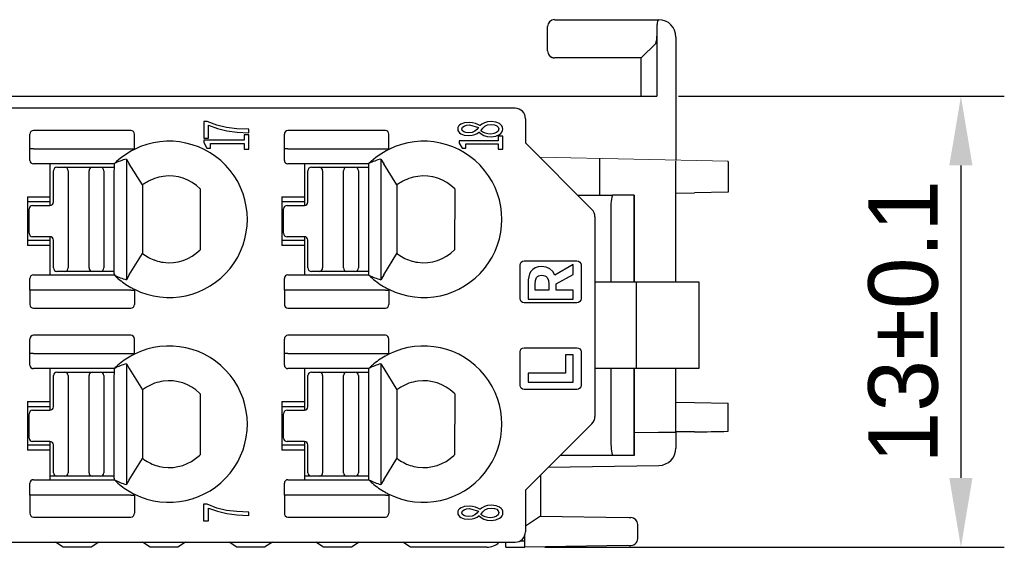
# Model space of a CAD drawing. Header units: millimetres. Extents: x 0 to 427, y 0 to 299.
# Tile 7 of 23: x 175 to 203, y 58 to 74. Entities that reach past the tile are written whole.
import ezdxf

# ---------------------------------------------------------------- set-up
doc = ezdxf.new("R2010")
doc.units = ezdxf.units.MM
doc.header["$LTSCALE"] = 23.1
doc.header["$MEASUREMENT"] = 0
doc.header["$PDSIZE"] = -5
doc.linetypes.add('DASHEDBIDOT', pattern=[12.4, 3, -3, 0.2, -3, 0.2, -3])
doc.layers.get('0').update_dxf_attribs({"lineweight": 18})
doc.layers.add('IQC尺寸', color=3, linetype='Continuous', lineweight=18)
doc.layers.add('Layer0000', color=7, linetype='Continuous', lineweight=25)
doc.layers.add('LAYER_1', color=7, linetype='Continuous')
doc.dimstyles.new('+-0.05', dxfattribs={"dimtxt": 2, "dimasz": 2, "dimexe": 1.25, "dimexo": 0.625, "dimtad": 1, "dimdsep": 46, "dimtxsty": 'Standard', "dimcen": 1.5, "dimdle": 4, "dimadec": 0, "dimazin": 0, "dimtol": 1, "dimtp": 0.05, "dimtm": 0.05, "dimtfac": 1, "dimtmove": 0, "dimatfit": 3, "dimfxl": 1, "dimtolj": 1, "dimarcsym": 0})

# ---------------------------------------------------------------- blocks, each defined once
blk = doc.blocks.new('*D27')
at = {"layer": 'Defpoints', "color": 0}
for p in [(193.038, 71.314), (189.18, 58.314), (201.796, 58.314)]:
    blk.add_point(p, dxfattribs=at)
at = {"layer": 'IQC尺寸', "color": 0, "lineweight": -2}
for p, q in [((193.663, 71.314), (203.046, 71.314)), ((201.796, 69.314), (201.796, 60.314)), ((189.805, 58.314), (203.046, 58.314))]:
    blk.add_line(p, q, dxfattribs=at)
at = {"layer": 'IQC尺寸', "color": 0}
for points in [[(202.129, 69.314), (201.462, 69.314), (201.796, 71.314)], [(201.462, 60.314), (202.129, 60.314), (201.796, 58.314)]]:
    blk.add_solid(points, dxfattribs=at)
at = {"layer": 'IQC尺寸', "color": 0, "insert": (200.141, 64.814), "char_height": 2, "attachment_point": 5, "rotation": 90}
blk.add_mtext('\\A1;13%%p0.1', dxfattribs=at)

msp = doc.modelspace()

# ---------------------------------------------------------------- linework, layer by layer
for p, q in [((195.088, 69.435), (189.655, 69.558)), ((192.191, 59.17), (192.241, 59.17)), ((192.242, 58.367), (192.193, 58.366))]:
    msp.add_line(p, q)
at = {"layer": 'Layer0000', "color": 7, "linetype": 'Continuous', "lineweight": 25}
for p, q in [((190.088, 73.514), (190.104, 73.514)), ((190.104, 73.514), (193.088, 73.514)), ((193.088, 73.512), (193.093, 73.514)), ((189.888, 72.614), (189.888, 73.314)), ((193.038, 73.314), (193.038, 73.041)), ((193.038, 73.041), (193.038, 71.314)), ((193.588, 73.014), (193.588, 73.017)), ((193.588, 73.014), (193.588, 69.456)), ((193.003, 72.83), (192.588, 72.414)), ((190.088, 72.414), (190.088, 72.414)), ((192.588, 72.414), (190.088, 72.414)), ((192.585, 71.314), (192.585, 72.414)), ((153.778, 71.314), (193.038, 71.314)), ((188.952, 70.962), (118.106, 70.962)), ((189.252, 70.662), (189.252, 69.962)), ((174.976, 69.798), (174.976, 70.213)), ((177.885, 70.324), (175.076, 70.324)), ((177.985, 69.798), (177.985, 70.213)), ((182.306, 69.798), (182.306, 70.213)), ((185.215, 70.324), (182.406, 70.324)), ((185.315, 69.798), (185.315, 70.213)), ((174.976, 69.462), (174.976, 69.798)), ((175.076, 69.798), (174.976, 69.798)), ((175.076, 69.798), (177.95, 69.798)), ((177.95, 69.798), (177.985, 69.798)), ((177.985, 69.798), (177.985, 69.776)), ((182.306, 69.462), (182.306, 69.798)), ((182.406, 69.798), (182.306, 69.798)), ((182.406, 69.798), (185.28, 69.798)), ((185.28, 69.798), (185.315, 69.798)), ((185.315, 69.798), (185.315, 69.776)), ((189.252, 69.962), (191.164, 68.05)), ((177.754, 69.5), (177.839, 69.362)), ((177.754, 69.5), (177.754, 66.024)), ((185.084, 69.5), (185.169, 69.362)), ((185.084, 69.5), (185.084, 66.024)), ((191.388, 69.519), (191.388, 68.462)), ((177.41, 69.364), (175.076, 69.362)), ((175.554, 69.362), (175.554, 68.412)), ((175.754, 69.262), (175.979, 69.262)), ((175.979, 69.262), (176.779, 69.262)), ((176.779, 69.262), (177.008, 69.262)), ((177.028, 69.263), (177.409, 69.263)), ((178.215, 68.753), (177.839, 69.362)), ((184.74, 69.364), (182.406, 69.362)), ((182.884, 69.362), (182.884, 68.412)), ((183.084, 69.262), (183.309, 69.262)), ((183.309, 69.262), (184.109, 69.262)), ((184.109, 69.262), (184.338, 69.262)), ((184.358, 69.263), (184.739, 69.263)), ((185.545, 68.753), (185.169, 69.362)), ((191.388, 69.446), (191.388, 69.443)), ((193.588, 65.962), (193.588, 69.439)), ((195.088, 69.421), (195.088, 69.435)), ((195.088, 69.421), (195.088, 68.541)), ((175.654, 68.262), (175.654, 69.162)), ((176.079, 69.162), (176.079, 66.362)), ((176.679, 66.362), (176.679, 69.162)), ((177.108, 69.162), (177.108, 66.362)), ((177.408, 66.203), (177.408, 69.162)), ((182.984, 68.262), (182.984, 69.162)), ((183.409, 69.162), (183.409, 66.362)), ((184.009, 66.362), (184.009, 69.162)), ((184.438, 69.162), (184.438, 66.362)), ((184.738, 66.203), (184.738, 69.162)), ((178.217, 68.749), (178.219, 66.777)), ((178.333, 68.825), (178.319, 68.825)), ((185.547, 68.749), (185.549, 66.777)), ((185.663, 68.825), (185.649, 68.825)), ((174.904, 68.412), (174.904, 67.012)), ((174.904, 68.412), (175.554, 68.412)), ((175.554, 68.412), (175.554, 68.262)), ((179.883, 68.637), (179.877, 66.882)), ((182.234, 68.412), (182.234, 67.012)), ((182.234, 68.412), (182.884, 68.412)), ((182.884, 68.412), (182.884, 68.262)), ((187.213, 68.637), (187.207, 66.882)), ((190.751, 68.462), (191.759, 68.462)), ((192.382, 68.463), (191.759, 68.462)), ((192.387, 68.463), (192.382, 68.463)), ((192.382, 68.463), (192.382, 65.962)), ((192.387, 65.963), (192.387, 68.463)), ((193.588, 68.514), (194.123, 68.524)), ((195.088, 68.541), (194.123, 68.524)), ((175.554, 68.262), (174.904, 68.262)), ((175.054, 68.162), (175.554, 68.162)), ((175.554, 68.262), (175.554, 68.162)), ((182.884, 68.262), (182.234, 68.262)), ((182.384, 68.162), (182.884, 68.162)), ((182.884, 68.262), (182.884, 68.162)), ((174.954, 67.362), (174.954, 68.062)), ((182.284, 67.362), (182.284, 68.062)), ((191.252, 67.838), (191.252, 62.086)), ((191.715, 67.962), (191.715, 65.962)), ((175.554, 67.262), (175.054, 67.262)), ((175.554, 67.262), (175.554, 67.162)), ((182.884, 67.262), (182.384, 67.262)), ((182.884, 67.262), (182.884, 67.162)), ((174.904, 67.162), (175.554, 67.162)), ((175.554, 67.012), (174.904, 67.012)), ((175.554, 67.162), (175.554, 67.012)), ((175.554, 67.012), (175.554, 66.162)), ((175.654, 66.362), (175.654, 67.162)), ((182.234, 67.162), (182.884, 67.162)), ((182.884, 67.012), (182.234, 67.012)), ((182.884, 67.162), (182.884, 67.012)), ((182.884, 67.012), (182.884, 66.162)), ((182.984, 66.362), (182.984, 67.162)), ((177.839, 66.161), (178.218, 66.776)), ((185.169, 66.161), (185.548, 66.776)), ((178.575, 66.583), (178.567, 66.586)), ((185.905, 66.583), (185.897, 66.586)), ((175.076, 66.162), (177.409, 66.159)), ((175.979, 66.262), (175.754, 66.262)), ((176.779, 66.262), (175.979, 66.262)), ((177.008, 66.262), (176.779, 66.262)), ((177.408, 66.263), (177.028, 66.263)), ((177.108, 66.355), (177.108, 66.356)), ((177.839, 66.161), (177.754, 66.024)), ((182.406, 66.162), (184.739, 66.159)), ((183.309, 66.262), (183.084, 66.262)), ((184.109, 66.262), (183.309, 66.262)), ((184.338, 66.262), (184.109, 66.262)), ((184.738, 66.263), (184.358, 66.263)), ((184.438, 66.355), (184.438, 66.356)), ((185.169, 66.161), (185.084, 66.024)), ((174.976, 65.726), (174.976, 66.062)), ((182.306, 65.726), (182.306, 66.062)), ((191.252, 65.962), (192.45, 65.962)), ((192.45, 65.962), (194.25, 65.962)), ((192.45, 63.462), (192.45, 65.962)), ((194.25, 65.962), (194.25, 63.462)), ((174.976, 65.726), (174.976, 65.31)), ((175.076, 65.726), (174.976, 65.726)), ((177.885, 65.726), (175.076, 65.726)), ((177.885, 65.726), (177.985, 65.726)), ((177.985, 65.747), (177.985, 65.726)), ((177.985, 65.726), (177.985, 65.31)), ((182.306, 65.726), (182.306, 65.31)), ((182.406, 65.726), (182.306, 65.726)), ((185.215, 65.726), (182.406, 65.726)), ((185.215, 65.726), (185.315, 65.726)), ((185.315, 65.747), (185.315, 65.726)), ((185.315, 65.726), (185.315, 65.31)), ((175.076, 65.2), (177.885, 65.2)), ((182.406, 65.2), (185.215, 65.2)), ((177.885, 64.424), (175.076, 64.424)), ((185.215, 64.424), (182.406, 64.424)), ((174.976, 63.898), (174.976, 64.313)), ((177.985, 63.898), (177.985, 64.313)), ((182.306, 63.898), (182.306, 64.313)), ((185.315, 63.898), (185.315, 64.313)), ((174.976, 63.562), (174.976, 63.898)), ((175.076, 63.898), (174.976, 63.898)), ((175.076, 63.898), (177.885, 63.898)), ((177.885, 63.898), (177.985, 63.898)), ((177.985, 63.898), (177.985, 63.876)), ((182.306, 63.562), (182.306, 63.898)), ((182.406, 63.898), (182.306, 63.898)), ((182.406, 63.898), (185.215, 63.898)), ((185.215, 63.898), (185.315, 63.898)), ((185.315, 63.898), (185.315, 63.876)), ((177.754, 63.6), (177.839, 63.462)), ((177.754, 63.6), (177.754, 60.124)), ((185.084, 63.6), (185.169, 63.462)), ((185.084, 63.6), (185.084, 60.124)), ((177.41, 63.464), (175.076, 63.462)), ((175.554, 63.462), (175.554, 62.512)), ((175.654, 62.362), (175.654, 63.262)), ((175.754, 63.362), (175.979, 63.362)), ((175.979, 63.362), (176.779, 63.362)), ((176.079, 63.262), (176.079, 60.462)), ((176.679, 60.462), (176.679, 63.262)), ((176.779, 63.362), (177.008, 63.362)), ((177.028, 63.363), (177.409, 63.363)), ((177.108, 63.262), (177.108, 60.462)), ((177.408, 60.303), (177.408, 63.262)), ((177.839, 63.462), (178.219, 62.846)), ((184.74, 63.464), (182.406, 63.462)), ((182.884, 63.462), (182.884, 62.512)), ((182.984, 62.362), (182.984, 63.262)), ((183.084, 63.362), (183.309, 63.362)), ((183.309, 63.362), (184.109, 63.362)), ((183.409, 63.262), (183.409, 60.462)), ((184.009, 60.462), (184.009, 63.262)), ((184.109, 63.362), (184.338, 63.362)), ((184.358, 63.363), (184.739, 63.363)), ((184.438, 63.262), (184.438, 60.462)), ((184.738, 60.303), (184.738, 63.262)), ((185.169, 63.462), (185.549, 62.846)), ((192.45, 63.462), (191.252, 63.462)), ((191.715, 63.462), (191.715, 61.462)), ((192.382, 63.462), (192.382, 60.963)), ((192.387, 60.963), (192.387, 63.462)), ((194.25, 63.462), (192.45, 63.462)), ((193.588, 61.635), (193.588, 63.462)), ((178.219, 62.846), (178.219, 60.877)), ((179.864, 62.755), (179.883, 62.737)), ((179.883, 62.737), (179.877, 60.982)), ((185.549, 62.846), (185.549, 60.877)), ((187.194, 62.755), (187.213, 62.737)), ((187.213, 62.737), (187.207, 60.982)), ((174.904, 62.512), (174.904, 61.112)), ((174.904, 62.512), (175.554, 62.512)), ((175.554, 62.512), (175.554, 62.362)), ((182.234, 62.512), (182.234, 61.112)), ((182.234, 62.512), (182.884, 62.512)), ((182.884, 62.512), (182.884, 62.362)), ((193.588, 62.492), (194.123, 62.483)), ((194.123, 62.483), (195.088, 62.466)), ((194.188, 62.482), (194.188, 62.485)), ((194.688, 62.473), (194.688, 62.477)), ((195.088, 61.657), (195.088, 62.466)), ((175.554, 62.362), (174.904, 62.362)), ((174.954, 61.462), (174.954, 62.162)), ((175.054, 62.262), (175.554, 62.262)), ((175.554, 62.362), (175.554, 62.262)), ((182.884, 62.362), (182.234, 62.362)), ((182.284, 61.462), (182.284, 62.162)), ((182.384, 62.262), (182.884, 62.262)), ((182.884, 62.362), (182.884, 62.262)), ((191.164, 61.874), (189.252, 59.962)), ((192.387, 61.622), (193.088, 61.628)), ((194.123, 61.643), (193.588, 61.638)), ((193.588, 61.635), (193.588, 61.173)), ((175.554, 61.362), (175.054, 61.362)), ((175.554, 61.362), (175.554, 61.262)), ((182.884, 61.362), (182.384, 61.362)), ((182.884, 61.362), (182.884, 61.262)), ((174.904, 61.262), (175.554, 61.262)), ((175.554, 61.112), (174.904, 61.112)), ((175.554, 61.262), (175.554, 61.112)), ((175.554, 61.112), (175.554, 60.262)), ((175.654, 60.462), (175.654, 61.262)), ((182.234, 61.262), (182.884, 61.262)), ((182.884, 61.112), (182.234, 61.112)), ((182.884, 61.262), (182.884, 61.112)), ((182.884, 61.112), (182.884, 60.262)), ((182.984, 60.462), (182.984, 61.262)), ((177.839, 60.261), (178.219, 60.877)), ((179.877, 60.982), (179.859, 60.963)), ((185.169, 60.261), (185.549, 60.877)), ((187.207, 60.982), (187.189, 60.963)), ((191.759, 60.962), (190.252, 60.962)), ((192.382, 60.963), (191.759, 60.962)), ((192.387, 60.963), (192.382, 60.963)), ((177.108, 60.455), (177.108, 60.456)), ((178.575, 60.683), (178.567, 60.686)), ((184.438, 60.455), (184.438, 60.456)), ((185.905, 60.683), (185.897, 60.686)), ((189.907, 60.618), (193.096, 60.673)), ((174.976, 59.819), (174.976, 60.162)), ((175.076, 60.262), (177.409, 60.259)), ((175.742, 60.363), (175.554, 60.363)), ((175.722, 60.364), (175.722, 60.368)), ((175.979, 60.362), (175.754, 60.362)), ((176.779, 60.362), (175.979, 60.362)), ((177.008, 60.362), (176.779, 60.362)), ((177.408, 60.363), (177.028, 60.363)), ((177.839, 60.261), (177.754, 60.124)), ((182.306, 59.819), (182.306, 60.162)), ((182.406, 60.262), (184.739, 60.259)), ((183.072, 60.363), (182.884, 60.363)), ((183.052, 60.364), (183.052, 60.368)), ((183.309, 60.362), (183.084, 60.362)), ((184.109, 60.362), (183.309, 60.362)), ((184.338, 60.362), (184.109, 60.362)), ((184.738, 60.363), (184.358, 60.363)), ((185.169, 60.261), (185.084, 60.124)), ((189.688, 60.398), (189.688, 59.214)), ((189.252, 59.962), (189.252, 58.762)), ((174.976, 59.819), (174.976, 59.3)), ((175.076, 59.819), (174.976, 59.819)), ((177.885, 59.819), (175.076, 59.819)), ((177.885, 59.819), (177.985, 59.819)), ((177.985, 59.847), (177.985, 59.819)), ((177.985, 59.819), (177.985, 59.3)), ((182.306, 59.819), (182.306, 59.3)), ((182.406, 59.819), (182.306, 59.819)), ((185.215, 59.819), (182.406, 59.819)), ((185.215, 59.819), (185.315, 59.819)), ((185.315, 59.847), (185.315, 59.819)), ((185.315, 59.819), (185.315, 59.3)), ((175.076, 59.184), (177.885, 59.184)), ((182.406, 59.184), (185.215, 59.184)), ((189.688, 59.214), (189.252, 58.923)), ((189.688, 59.214), (192.191, 59.17)), ((192.241, 59.17), (192.291, 59.169)), ((192.488, 58.568), (192.488, 58.969)), ((118.106, 58.462), (188.952, 58.462)), ((175.938, 58.314), (175.716, 58.462)), ((176.96, 58.462), (176.738, 58.314)), ((178.438, 58.314), (178.216, 58.462)), ((179.46, 58.462), (179.238, 58.314)), ((180.938, 58.314), (180.716, 58.462)), ((181.96, 58.462), (181.738, 58.314)), ((183.438, 58.314), (183.216, 58.462)), ((184.46, 58.462), (184.238, 58.314)), ((185.938, 58.314), (185.716, 58.462)), ((188.688, 58.314), (188.687, 58.462)), ((189.1, 58.501), (189.238, 58.497)), ((189.238, 58.497), (189.238, 58.672)), ((189.238, 58.314), (189.238, 58.491)), ((176.738, 58.314), (175.938, 58.314)), ((179.238, 58.314), (178.438, 58.314)), ((181.738, 58.314), (180.938, 58.314)), ((184.238, 58.314), (183.438, 58.314)), ((188.14, 58.314), (185.938, 58.314)), ((188.688, 58.314), (189.18, 58.314)), ((189.18, 58.314), (189.238, 58.314)), ((192.191, 58.366), (189.238, 58.314))]:
    msp.add_line(p, q, dxfattribs=at)
at = {"layer": 'Layer0000', "color": 251, "linetype": 'DASHEDBIDOT', "lineweight": 18, "true_color": 0x606060}
msp.add_line((189.888, 72.614), (189.888, 72.614), dxfattribs=at)
at = {"layer": 'Layer0000', "color": 7, "linetype": 'Continuous', "lineweight": 25}
for centre, radius, start, end in [((190.094, 73.308), 0.207, 91.7901, 178.2083), ((193.139, 73.446), 0.0836, 127.6472, 168.8031), ((193.088, 73.014), 0.5, 0.0001, 90.0001), ((193.561, 73.322), 0.524, 164.4678, 180.865), ((192.6, 73.004), 0.439, 336.6587, 4.8655), ((190.088, 72.614), 0.2, 180, 270.0001), ((190.088, 72.614), 0.2, 180.0833, 269.9084), ((188.952, 70.662), 0.3, 0.0002, 90.0002), ((175.082, 70.218), 0.105, 92.8783, 182.6523), ((177.88, 70.218), 0.105, 357.5857, 87.1294), ((182.412, 70.218), 0.105, 92.8783, 182.6523), ((185.21, 70.218), 0.105, 357.5857, 87.1294), ((178.988, 67.757), 2.255, 116.4154, 134.4367), ((178.99, 67.762), 2.251, 243.4972, 116.5068), ((186.318, 67.757), 2.255, 116.4154, 134.4367), ((186.32, 67.762), 2.251, 243.4972, 116.5068), ((178.167, 67.914), 1.638, 104.5896, 117.5104), ((185.497, 67.914), 1.638, 104.5896, 117.5104), ((175.076, 69.462), 0.1, 180.0002, 270.0002), ((175.754, 69.162), 0.1, 90.0002, 180.0002), ((175.979, 69.162), 0.1, 0.0002, 90.0002), ((176.779, 69.162), 0.1, 90.0002, 180.0002), ((177.003, 69.297), 0.0346, 267.8469, 268.7822), ((177.008, 69.162), 0.1, 0.0002, 90.0002), ((182.406, 69.462), 0.1, 180.0002, 270.0002), ((183.084, 69.162), 0.1, 90.0002, 180.0002), ((183.309, 69.162), 0.1, 0.0002, 90.0002), ((184.109, 69.162), 0.1, 90.0002, 180.0002), ((184.333, 69.297), 0.0346, 267.8469, 268.7822), ((184.338, 69.162), 0.1, 0.0002, 90.0002), ((178.99, 67.762), 1.25, 97.931, 121.7027), ((178.99, 67.762), 1.25, 44.4048, 97.931), ((186.32, 67.762), 1.25, 97.931, 121.7027), ((186.32, 67.762), 1.25, 44.4048, 97.931), ((178.99, 67.762), 1.257, 122.2484, 128.0264), ((186.32, 67.762), 1.257, 122.2484, 128.0264), ((193.133, 68.089), 1.424, 164.812, 185.121), ((175.054, 68.062), 0.1, 90.0002, 180.0002), ((175.554, 68.262), 0.1, 270.0002, 0.0002), ((182.384, 68.062), 0.1, 90.0002, 180.0002), ((182.884, 68.262), 0.1, 270.0002, 0.0002), ((190.952, 67.838), 0.3, 0.0002, 45.0002), ((175.054, 67.362), 0.1, 180.0002, 270.0002), ((175.554, 67.162), 0.1, 0.0002, 90.0002), ((182.384, 67.362), 0.1, 180.0002, 270.0002), ((182.884, 67.162), 0.1, 0.0002, 90.0002), ((178.99, 67.762), 1.25, 231.9547, 241.6425), ((178.99, 67.762), 1.25, 241.6425, 262.0692), ((178.99, 67.762), 1.25, 262.0692, 315.2377), ((186.32, 67.762), 1.25, 231.9547, 241.6425), ((186.32, 67.762), 1.25, 241.6425, 262.0692), ((186.32, 67.762), 1.25, 262.0692, 315.2377), ((175.076, 66.062), 0.1, 90.0002, 180.0002), ((175.754, 66.362), 0.1, 180.0002, 270.0002), ((175.979, 66.362), 0.1, 270.0002, 0.0002), ((176.779, 66.362), 0.1, 180.0002, 270.0002), ((177.008, 66.362), 0.1, 270.0002, 0.0002), ((176.881, 66.163), 0.529, 359.3351, 4.2725), ((178.189, 66.881), 1.062, 222.8103, 230.4978), ((178.154, 67.57), 1.597, 242.2912, 255.4947), ((182.406, 66.062), 0.1, 90.0002, 180.0002), ((183.084, 66.362), 0.1, 180.0002, 270.0002), ((183.309, 66.362), 0.1, 270.0002, 0.0002), ((184.109, 66.362), 0.1, 180.0002, 270.0002), ((184.338, 66.362), 0.1, 270.0002, 0.0002), ((184.211, 66.163), 0.529, 359.3351, 4.2725), ((185.519, 66.881), 1.062, 222.8103, 230.4978), ((185.484, 67.57), 1.597, 242.2912, 255.4947), ((178.988, 67.765), 2.254, 229.1092, 240.6983), ((186.318, 67.765), 2.254, 229.1092, 240.6983), ((178.838, 67.482), 1.934, 240.465, 243.8169), ((186.168, 67.482), 1.934, 240.465, 243.8169), ((175.082, 65.305), 0.105, 177.348, 267.1222), ((177.88, 65.305), 0.105, 272.8709, 2.4147), ((182.412, 65.305), 0.105, 177.348, 267.1222), ((185.21, 65.305), 0.105, 272.8709, 2.4147), ((175.082, 64.318), 0.105, 92.8798, 182.6516), ((177.88, 64.318), 0.105, 357.5889, 87.1253), ((182.412, 64.318), 0.105, 92.8798, 182.6516), ((185.21, 64.318), 0.105, 357.5889, 87.1253), ((178.99, 61.862), 2.251, 243.4972, 116.5068), ((186.32, 61.862), 2.251, 243.4972, 116.5068), ((178.988, 61.857), 2.255, 119.29, 130.8837), ((178.849, 62.122), 1.955, 116.2001, 119.5146), ((186.318, 61.857), 2.255, 119.29, 130.8837), ((186.179, 62.122), 1.955, 116.2001, 119.5146), ((175.076, 63.562), 0.1, 180.0002, 270.0002), ((178.066, 62.874), 0.882, 128.8407, 138.0452), ((178.166, 62.017), 1.636, 104.5835, 117.4913), ((182.406, 63.562), 0.1, 180.0002, 270.0002), ((185.396, 62.874), 0.882, 128.8407, 138.0452), ((185.496, 62.017), 1.636, 104.5835, 117.4913), ((175.754, 63.262), 0.1, 90.0002, 180.0002), ((175.979, 63.262), 0.1, 0.0002, 90.0002), ((176.779, 63.262), 0.1, 90.0002, 180.0002), ((177.003, 63.397), 0.0346, 267.8469, 268.7822), ((177.008, 63.262), 0.1, 0.0002, 90.0002), ((183.084, 63.262), 0.1, 90.0002, 180.0002), ((183.309, 63.262), 0.1, 0.0002, 90.0002), ((184.109, 63.262), 0.1, 90.0002, 180.0002), ((184.333, 63.397), 0.0346, 267.8469, 268.7822), ((184.338, 63.262), 0.1, 0.0002, 90.0002), ((178.99, 61.862), 1.25, 97.931, 121.7027), ((178.99, 61.862), 1.25, 45.5957, 97.931), ((186.32, 61.862), 1.25, 97.931, 121.7027), ((186.32, 61.862), 1.25, 45.5957, 97.931), ((178.99, 61.862), 1.25, 121.7027, 128.0456), ((186.32, 61.862), 1.25, 121.7027, 128.0456), ((175.054, 62.162), 0.1, 90.0002, 180.0002), ((175.554, 62.362), 0.1, 270.0002, 0.0002), ((182.384, 62.162), 0.1, 90.0002, 180.0002), ((182.884, 62.362), 0.1, 270.0002, 0.0002), ((190.952, 62.086), 0.3, 315.0002, 0.0002), ((193.02, 83.757), 22.129, 270.1765, 271.4712), ((193.99, 103.818), 42.176, 270.1797, 271.491), ((175.054, 61.462), 0.1, 180.0002, 270.0002), ((175.554, 61.262), 0.1, 0.0002, 90.0002), ((182.384, 61.462), 0.1, 180.0002, 270.0002), ((182.884, 61.262), 0.1, 0.0002, 90.0002), ((193.184, 61.34), 1.474, 175.2291, 194.8378), ((193.088, 61.173), 0.5, 271.0001, 0.0001), ((178.99, 61.862), 1.25, 231.9547, 241.6425), ((178.99, 61.862), 1.25, 241.6425, 262.0692), ((178.99, 61.862), 1.25, 262.0692, 314.0467), ((186.32, 61.862), 1.25, 231.9547, 241.6425), ((186.32, 61.862), 1.25, 241.6425, 262.0692), ((186.32, 61.862), 1.25, 262.0692, 314.0467), ((175.754, 60.462), 0.1, 180.0002, 270.0002), ((175.979, 60.462), 0.1, 270.0002, 0.0002), ((176.779, 60.462), 0.1, 180.0002, 270.0002), ((177.008, 60.462), 0.1, 270.0002, 0.0002), ((183.084, 60.462), 0.1, 180.0002, 270.0002), ((183.309, 60.462), 0.1, 270.0002, 0.0002), ((184.109, 60.462), 0.1, 180.0002, 270.0002), ((184.338, 60.462), 0.1, 270.0002, 0.0002), ((175.076, 60.162), 0.1, 90.0002, 180.0002), ((176.882, 60.264), 0.528, 359.3253, 4.2715), ((178.189, 60.982), 1.063, 222.8149, 230.4952), ((178.154, 61.669), 1.596, 242.2886, 255.4955), ((178.988, 61.865), 2.254, 229.1092, 240.6982), ((182.406, 60.162), 0.1, 90.0002, 180.0002), ((184.212, 60.264), 0.528, 359.3253, 4.2715), ((185.519, 60.982), 1.063, 222.8149, 230.4952), ((185.484, 61.669), 1.596, 242.2886, 255.4955), ((186.318, 61.865), 2.254, 229.1092, 240.6982), ((178.838, 61.582), 1.934, 240.4648, 243.8169), ((186.168, 61.582), 1.934, 240.4648, 243.8169), ((175.085, 59.293), 0.109, 176.1575, 265.6296), ((177.877, 59.293), 0.109, 274.4497, 3.4302), ((182.415, 59.293), 0.109, 176.1575, 265.6296), ((185.207, 59.293), 0.109, 274.4497, 3.4302), ((192.288, 58.969), 0.2, 0.0001, 89.0001), ((188.952, 58.762), 0.3, 270.0002, 0.0002), ((188.14, 58.814), 0.5, 269.9967, 315.2514), ((192.274, 58.579), 0.214, 261.5376, 357.0582)]:
    msp.add_arc(centre, radius, start, end, dxfattribs=at)
for points in [[(177.408, 69.162), (177.408, 69.23), (177.41, 69.299), (177.41, 69.367)], [(184.738, 69.162), (184.738, 69.23), (184.74, 69.299), (184.74, 69.367)], [(177.408, 63.262), (177.408, 63.33), (177.41, 63.399), (177.41, 63.467)], [(184.738, 63.262), (184.738, 63.33), (184.74, 63.399), (184.74, 63.467)]]:
    msp.add_open_spline(points, degree=3, dxfattribs=at)
at = {"layer": 'LAYER_1'}
for points in [[(181.282, 70.259), (181.282, 70.358), (180.934, 70.372), (180.636, 70.407), (180.361, 70.472), (180.079, 70.581), (179.982, 70.581), (179.982, 70.105), (180.12, 70.105), (180.12, 70.473), (180.382, 70.379), (180.649, 70.315), (180.942, 70.277), (181.282, 70.259)], [(188.599, 70.363), (188.593, 70.41), (188.574, 70.452), (188.545, 70.489), (188.505, 70.521), (188.402, 70.565), (188.273, 70.58), (188.159, 70.571), (188.068, 70.545), (187.998, 70.507), (187.944, 70.463), (187.935, 70.463), (187.882, 70.495), (187.811, 70.525), (187.727, 70.547), (187.632, 70.556), (187.498, 70.543), (187.394, 70.505), (187.354, 70.478), (187.325, 70.445), (187.307, 70.408), (187.301, 70.366), (187.307, 70.326), (187.324, 70.29), (187.351, 70.258), (187.388, 70.23), (187.489, 70.19), (187.62, 70.176), (187.712, 70.183), (187.79, 70.203), (187.856, 70.233), (187.91, 70.269), (187.918, 70.269), (187.975, 70.223), (188.052, 70.182), (188.148, 70.153), (188.265, 70.142), (188.399, 70.158), (188.505, 70.204), (188.545, 70.237), (188.574, 70.274), (188.593, 70.317), (188.599, 70.363)], [(187.894, 70.41), (187.848, 70.352), (187.792, 70.302), (187.718, 70.267), (187.62, 70.254), (187.537, 70.262), (187.472, 70.285), (187.43, 70.32), (187.416, 70.364), (187.433, 70.414), (187.482, 70.451), (187.553, 70.474), (187.64, 70.482), (187.894, 70.41)], [(188.483, 70.365), (188.465, 70.307), (188.417, 70.261), (188.344, 70.231), (188.251, 70.22), (188.165, 70.227), (188.088, 70.246), (188.021, 70.276), (187.966, 70.315), (188.021, 70.385), (188.082, 70.443), (188.162, 70.483), (188.27, 70.498), (188.356, 70.489), (188.423, 70.461), (188.467, 70.419), (188.483, 70.365)], [(181.282, 69.781), (181.282, 70.197), (181.147, 70.197), (181.147, 70.045), (179.982, 70.045), (179.982, 69.972), (180.074, 69.815), (180.177, 69.815), (180.177, 69.949), (181.147, 69.949), (181.147, 69.781), (181.282, 69.781)], [(188.599, 69.78), (188.601, 70.161), (188.469, 70.161), (188.469, 70.022), (187.341, 70.022), (187.341, 69.956), (187.431, 69.812), (187.53, 69.812), (187.53, 69.935), (188.469, 69.935), (188.469, 69.78), (188.599, 69.78)], [(189.095, 65.48), (189.095, 66.444), (189.105, 66.49), (189.13, 66.528), (189.168, 66.554), (189.215, 66.564), (190.735, 66.564), (190.781, 66.554), (190.819, 66.528), (190.845, 66.49), (190.855, 66.444), (190.855, 65.48), (190.845, 65.433), (190.819, 65.395), (190.781, 65.369), (190.735, 65.36), (189.215, 65.36), (189.168, 65.369), (189.13, 65.395), (189.105, 65.433), (189.095, 65.48)], [(190.625, 66.461), (190.093, 66.157), (190.037, 66.258), (189.957, 66.337), (189.851, 66.387), (189.718, 66.404), (189.616, 66.395), (189.531, 66.366), (189.463, 66.322), (189.41, 66.262), (189.371, 66.19), (189.344, 66.107), (189.33, 66.015), (189.325, 65.916), (189.325, 65.463), (190.625, 65.463), (190.625, 65.723), (190.133, 65.723), (190.133, 65.904), (190.625, 66.171), (190.625, 66.461)], [(189.53, 65.723), (189.53, 65.891), (189.54, 66.002), (189.572, 66.083), (189.597, 66.112), (189.63, 66.133), (189.67, 66.145), (189.718, 66.15), (189.767, 66.145), (189.81, 66.133), (189.845, 66.112), (189.875, 66.083), (189.914, 66.002), (189.927, 65.891), (189.927, 65.723), (189.53, 65.723)], [(189.095, 62.979), (189.095, 63.943), (189.105, 63.99), (189.13, 64.028), (189.169, 64.054), (189.215, 64.063), (190.735, 64.063), (190.781, 64.054), (190.82, 64.028), (190.845, 63.99), (190.855, 63.943), (190.855, 62.979), (190.845, 62.933), (190.82, 62.894), (190.781, 62.869), (190.735, 62.859), (189.215, 62.859), (189.169, 62.869), (189.13, 62.894), (189.105, 62.933), (189.095, 62.979)], [(190.625, 63.068), (190.625, 63.855), (190.407, 63.855), (190.407, 63.328), (189.325, 63.328), (189.325, 63.068), (190.625, 63.068)], [(181.28, 59.231), (181.28, 59.33), (180.933, 59.344), (180.635, 59.379), (180.359, 59.444), (180.078, 59.553), (179.98, 59.553), (179.98, 59.077), (180.118, 59.077), (180.118, 59.445), (180.38, 59.351), (180.647, 59.287), (180.941, 59.249), (181.28, 59.231)], [(188.602, 59.31), (188.595, 59.356), (188.576, 59.399), (188.547, 59.436), (188.507, 59.467), (188.404, 59.512), (188.275, 59.527), (188.16, 59.517), (188.07, 59.491), (188, 59.454), (187.946, 59.41), (187.937, 59.41), (187.883, 59.442), (187.813, 59.472), (187.728, 59.494), (187.633, 59.503), (187.499, 59.49), (187.395, 59.452), (187.355, 59.425), (187.326, 59.392), (187.308, 59.355), (187.302, 59.312), (187.307, 59.273), (187.324, 59.237), (187.352, 59.204), (187.389, 59.177), (187.49, 59.137), (187.621, 59.122), (187.713, 59.13), (187.792, 59.15), (187.858, 59.18), (187.911, 59.216), (187.92, 59.216), (187.976, 59.169), (188.053, 59.128), (188.15, 59.099), (188.267, 59.088), (188.401, 59.105), (188.507, 59.151), (188.547, 59.183), (188.577, 59.221), (188.595, 59.263), (188.602, 59.31)], [(187.896, 59.357), (187.849, 59.298), (187.793, 59.248), (187.72, 59.214), (187.621, 59.201), (187.538, 59.209), (187.473, 59.232), (187.431, 59.267), (187.417, 59.311), (187.434, 59.361), (187.483, 59.398), (187.554, 59.421), (187.642, 59.429), (187.896, 59.357)], [(188.485, 59.312), (188.467, 59.254), (188.419, 59.208), (188.346, 59.178), (188.253, 59.167), (188.167, 59.174), (188.09, 59.193), (188.023, 59.223), (187.968, 59.261), (188.022, 59.332), (188.084, 59.39), (188.163, 59.43), (188.272, 59.445), (188.358, 59.435), (188.425, 59.408), (188.469, 59.366), (188.485, 59.312)]]:
    msp.add_lwpolyline(points, close=True, dxfattribs=at)

# ---------------------------------------------------------------- dimensions: what is measured, and where the dimension line sits
at = {"layer": 'IQC尺寸'}
dim = msp.add_linear_dim(base=(201.796, 58.314), p1=(193.038, 71.314), p2=(189.18, 58.314), angle=90, text='<>%%p0.1', dimstyle='+-0.05', override={"dimgap": 0.625, "dimtad": 1, "dimjust": 0, "dimdec": 2, "dimlfac": 1, "dimpost": '<>', "dimse1": 0, "dimse2": 0, "dimsd1": 0, "dimsd2": 0, "dimtol": 0, "dimlim": 0, "dimtofl": 1, "dimtvp": 0.1, "dimarcsym": 1}, dxfattribs=at)
dim.commit()
dim.dimension.update_dxf_attribs({"geometry": '*D27', "text_midpoint": (200.141, 64.814)})

doc.saveas('drawing.dxf')
